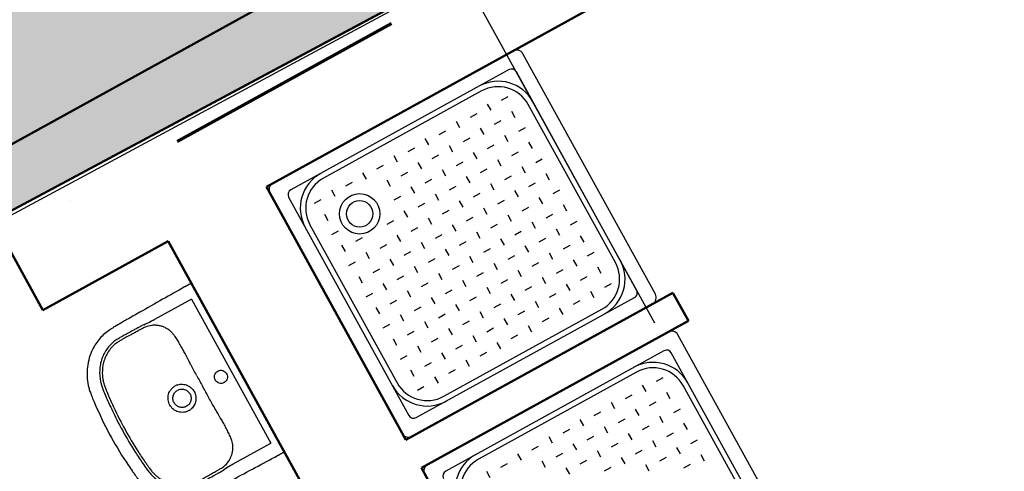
# Model space of a CAD drawing. Header units: millimetres. Extents: x 2886542 to 7567581, y -792623 to 134766.
# Tile 58 of 256: x 4104926 to 4107993, y -403713 to -402306. Entities that reach past the tile are written whole.
import ezdxf

# ---------------------------------------------------------------- set-up
doc = ezdxf.new("R2010")
doc.units = ezdxf.units.MM
doc.linetypes.add('DASHDOT', pattern=[1, 0.5, -0.25, 0, -0.25])
doc.linetypes.add('DASHDOTX2', pattern=[50.8, 25.4, -12.7, 0, -12.7])
for name, color, linetype in [('IN_C_OSA', 6, 'DASHDOT'), ('KATASTR', 7, 'Continuous'), ('požárničina', 10, 'Continuous')]:
    doc.layers.add(name, color=color, linetype=linetype)
doc.layers.add('IN_C_TLUSTA', color=5, linetype='Continuous', lineweight=50)
doc.layers.add('IN_NS_TLUSTA', color=1, linetype='Continuous', lineweight=40)

# ---------------------------------------------------------------- blocks, each defined once
blk = doc.blocks.new('nástrojárna')
at = {"color": 250}
for p, q in [((4183536.6, -609113.7), (4182681.6, -609113.7)), ((4182659.1, -609136.2), (4182659.1, -609991.2)), ((4183497.3, -609158.7), (4182721, -609158.7)), ((4183559.1, -609991.2), (4183559.1, -609136.2)), ((4182704.1, -609175.6), (4182704.1, -609951.9)), ((4183390.4, -609175.6), (4182827.9, -609175.6)), ((4183514.1, -609951.9), (4183514.1, -609175.6)), ((4182831.9, -609219.8), (4182831.9, -609242.3)), ((4182942.8, -609219.8), (4182942.8, -609242.3)), ((4183053.7, -609219.8), (4183053.7, -609242.3)), ((4183164.6, -609219.8), (4183164.6, -609242.3)), ((4183275.5, -609219.8), (4183275.5, -609242.3)), ((4183386.4, -609219.8), (4183386.4, -609242.3)), ((4182788.3, -609231.1), (4182764.6, -609231.1)), ((4182899.2, -609231.1), (4182875.5, -609231.1)), ((4183010.1, -609231.1), (4182986.4, -609231.1)), ((4183121, -609231.1), (4183097.3, -609231.1)), ((4183231.9, -609231.1), (4183208.2, -609231.1)), ((4183342.8, -609231.1), (4183319.1, -609231.1)), ((4183453.7, -609231.1), (4183430, -609231.1)), ((4182309.1, -609850.9), (4182309.1, -609276.5)), ((4182721, -609282.5), (4182721, -609845)), ((4182776.5, -609275.3), (4182776.5, -609297.8)), ((4182998.3, -609275.3), (4182998.3, -609297.8)), ((4183109.1, -609275.3), (4183109.1, -609297.8)), ((4183220, -609275.3), (4183220, -609297.8)), ((4183330.9, -609275.3), (4183330.9, -609297.8)), ((4183441.8, -609275.3), (4183441.8, -609297.8)), ((4183497.3, -609845), (4183497.3, -609282.5)), ((4182285.4, -609307.8), (4182154.4, -609307.8)), ((4182285.4, -609307.8), (4182285.4, -609819.7)), ((4183065.6, -609286.5), (4183041.8, -609286.5)), ((4183176.4, -609286.5), (4183152.7, -609286.5)), ((4183287.3, -609286.5), (4183263.6, -609286.5)), ((4183398.2, -609286.5), (4183374.5, -609286.5)), ((4182154.4, -609318.6), (4182154.4, -609318.6)), ((4182788.3, -609342), (4182764.6, -609342)), ((4183010.1, -609342), (4182986.4, -609342)), ((4183053.7, -609330.7), (4183053.7, -609353.2)), ((4183121, -609342), (4183097.3, -609342)), ((4183164.6, -609330.7), (4183164.6, -609353.2)), ((4183231.9, -609342), (4183208.2, -609342)), ((4183275.5, -609330.7), (4183275.5, -609353.2)), ((4183342.8, -609342), (4183319.1, -609342)), ((4183386.4, -609330.7), (4183386.4, -609353.2)), ((4183453.7, -609342), (4183430, -609342)), ((4182185.9, -609400), (4182185.9, -609400)), ((4182776.5, -609386.1), (4182776.5, -609408.6)), ((4182843.8, -609397.4), (4182820.1, -609397.4)), ((4182954.7, -609397.4), (4182931, -609397.4)), ((4182998.3, -609386.1), (4182998.3, -609408.6)), ((4183065.6, -609397.4), (4183041.8, -609397.4)), ((4183109.1, -609386.1), (4183109.1, -609408.6)), ((4183176.4, -609397.4), (4183152.7, -609397.4)), ((4183220, -609386.1), (4183220, -609408.6)), ((4183287.3, -609397.4), (4183263.6, -609397.4)), ((4183330.9, -609386.1), (4183330.9, -609408.6)), ((4183398.2, -609397.4), (4183374.5, -609397.4)), ((4183441.8, -609386.1), (4183441.8, -609408.6)), ((4182788.3, -609452.8), (4182764.6, -609452.8)), ((4182831.9, -609441.6), (4182831.9, -609464.1)), ((4182899.2, -609452.8), (4182875.5, -609452.8)), ((4182942.8, -609441.6), (4182942.8, -609464.1)), ((4183010.1, -609452.8), (4182986.4, -609452.8)), ((4183053.7, -609441.6), (4183053.7, -609464.1)), ((4183121, -609452.8), (4183097.3, -609452.8)), ((4183164.6, -609441.6), (4183164.6, -609464.1)), ((4183231.9, -609452.8), (4183208.2, -609452.8)), ((4183275.5, -609441.6), (4183275.5, -609464.1)), ((4183342.8, -609452.8), (4183319.1, -609452.8)), ((4183386.4, -609441.6), (4183386.4, -609464.1)), ((4183453.7, -609452.8), (4183430, -609452.8)), ((4182776.5, -609497), (4182776.5, -609519.5)), ((4182887.4, -609497), (4182887.4, -609519.5)), ((4182998.3, -609497), (4182998.3, -609519.5)), ((4183109.1, -609497), (4183109.1, -609519.5)), ((4183220, -609497), (4183220, -609519.5)), ((4183330.9, -609497), (4183330.9, -609519.5)), ((4183441.8, -609497), (4183441.8, -609519.5)), ((4182843.8, -609508.3), (4182820.1, -609508.3)), ((4182954.7, -609508.3), (4182931, -609508.3)), ((4183065.6, -609508.3), (4183041.8, -609508.3)), ((4183176.4, -609508.3), (4183152.7, -609508.3)), ((4183287.3, -609508.3), (4183263.6, -609508.3)), ((4183398.2, -609508.3), (4183374.5, -609508.3)), ((4182831.9, -609552.5), (4182831.9, -609575)), ((4182942.8, -609552.5), (4182942.8, -609575)), ((4183053.7, -609552.5), (4183053.7, -609575)), ((4183164.6, -609552.5), (4183164.6, -609575)), ((4183275.5, -609552.5), (4183275.5, -609575)), ((4183386.4, -609552.5), (4183386.4, -609575)), ((4182788.3, -609563.7), (4182764.6, -609563.7)), ((4182899.2, -609563.7), (4182875.5, -609563.7)), ((4183010.1, -609563.7), (4182986.4, -609563.7)), ((4183121, -609563.7), (4183097.3, -609563.7)), ((4183231.9, -609563.7), (4183208.2, -609563.7)), ((4183342.8, -609563.7), (4183319.1, -609563.7)), ((4183453.7, -609563.7), (4183430, -609563.7)), ((4182776.5, -609607.9), (4182776.5, -609630.4)), ((4182843.8, -609619.2), (4182820.1, -609619.2)), ((4182887.4, -609607.9), (4182887.4, -609630.4)), ((4182954.7, -609619.2), (4182931, -609619.2)), ((4182998.3, -609607.9), (4182998.3, -609630.4)), ((4183065.6, -609619.2), (4183041.8, -609619.2)), ((4183109.1, -609607.9), (4183109.1, -609630.4)), ((4183176.4, -609619.2), (4183152.7, -609619.2)), ((4183220, -609607.9), (4183220, -609630.4)), ((4183287.3, -609619.2), (4183263.6, -609619.2)), ((4183330.9, -609607.9), (4183330.9, -609630.4)), ((4183398.2, -609619.2), (4183374.5, -609619.2)), ((4183441.8, -609607.9), (4183441.8, -609630.4)), ((4182788.3, -609674.6), (4182764.6, -609674.6)), ((4182831.9, -609663.4), (4182831.9, -609685.9)), ((4182899.2, -609674.6), (4182875.5, -609674.6)), ((4182942.8, -609663.4), (4182942.8, -609685.9)), ((4183010.1, -609674.6), (4182986.4, -609674.6)), ((4183053.7, -609663.4), (4183053.7, -609685.9)), ((4183121, -609674.6), (4183097.3, -609674.6)), ((4183164.6, -609663.4), (4183164.6, -609685.9)), ((4183231.9, -609674.6), (4183208.2, -609674.6)), ((4183275.5, -609663.4), (4183275.5, -609685.9)), ((4183342.8, -609674.6), (4183319.1, -609674.6)), ((4183386.4, -609663.4), (4183386.4, -609685.9)), ((4183453.7, -609674.6), (4183430, -609674.6)), ((4182185.9, -609727.5), (4182185.9, -609727.5)), ((4182776.5, -609718.8), (4182776.5, -609741.3)), ((4182843.8, -609730.1), (4182820.1, -609730.1)), ((4182887.4, -609718.8), (4182887.4, -609741.3)), ((4182954.7, -609730.1), (4182931, -609730.1)), ((4182998.3, -609718.8), (4182998.3, -609741.3)), ((4183065.6, -609730.1), (4183041.8, -609730.1)), ((4183109.1, -609718.8), (4183109.1, -609741.3)), ((4183176.4, -609730.1), (4183152.7, -609730.1)), ((4183220, -609718.8), (4183220, -609741.3)), ((4183287.3, -609730.1), (4183263.6, -609730.1)), ((4183330.9, -609718.8), (4183330.9, -609741.3)), ((4183398.2, -609730.1), (4183374.5, -609730.1)), ((4183441.8, -609718.8), (4183441.8, -609741.3)), ((4182831.9, -609774.3), (4182831.9, -609796.8)), ((4182942.8, -609774.3), (4182942.8, -609796.8)), ((4183053.7, -609774.3), (4183053.7, -609796.8)), ((4183164.6, -609774.3), (4183164.6, -609796.8)), ((4183275.5, -609774.3), (4183275.5, -609796.8)), ((4183386.4, -609774.3), (4183386.4, -609796.8)), ((4182788.3, -609785.5), (4182764.6, -609785.5)), ((4182899.2, -609785.5), (4182875.5, -609785.5)), ((4183010.1, -609785.5), (4182986.4, -609785.5)), ((4183121, -609785.5), (4183097.3, -609785.5)), ((4183231.9, -609785.5), (4183208.2, -609785.5)), ((4183342.8, -609785.5), (4183319.1, -609785.5)), ((4183453.7, -609785.5), (4183430, -609785.5)), ((4182154.4, -609819.7), (4182285.4, -609819.7)), ((4182776.5, -609829.7), (4182776.5, -609852.2)), ((4182887.4, -609829.7), (4182887.4, -609852.2)), ((4182998.3, -609829.7), (4182998.3, -609852.2)), ((4183109.1, -609829.7), (4183109.1, -609852.2)), ((4183220, -609829.7), (4183220, -609852.2)), ((4183330.9, -609829.7), (4183330.9, -609852.2)), ((4183441.8, -609829.7), (4183441.8, -609852.2)), ((4182843.8, -609841), (4182820.1, -609841)), ((4182954.7, -609841), (4182931, -609841)), ((4183065.6, -609841), (4183041.8, -609841)), ((4183176.4, -609841), (4183152.7, -609841)), ((4183287.3, -609841), (4183263.6, -609841)), ((4183398.2, -609841), (4183374.5, -609841)), ((4182788.3, -609896.4), (4182764.6, -609896.4)), ((4182831.9, -609885.2), (4182831.9, -609907.7)), ((4182899.2, -609896.4), (4182875.5, -609896.4)), ((4182942.8, -609885.2), (4182942.8, -609907.7)), ((4183010.1, -609896.4), (4182986.4, -609896.4)), ((4183053.7, -609885.2), (4183053.7, -609907.7)), ((4183121, -609896.4), (4183097.3, -609896.4)), ((4183164.6, -609885.2), (4183164.6, -609907.7)), ((4183231.9, -609896.4), (4183208.2, -609896.4)), ((4183275.5, -609885.2), (4183275.5, -609907.7)), ((4183342.8, -609896.4), (4183319.1, -609896.4)), ((4183386.4, -609885.2), (4183386.4, -609907.7)), ((4183453.7, -609896.4), (4183430, -609896.4)), ((4182827.9, -609951.9), (4183390.4, -609951.9)), ((4182721, -609968.7), (4183497.3, -609968.7)), ((4182681.6, -610013.7), (4183536.6, -610013.7)), ((4183536.6, -610113.7), (4182681.6, -610113.7)), ((4183559.1, -610991.2), (4183559.1, -610136.2)), ((4183497.3, -610158.7), (4182721, -610158.7)), ((4183390.4, -610175.6), (4182827.9, -610175.6)), ((4183514.1, -610951.9), (4183514.1, -610175.6)), ((4182831.9, -610219.8), (4182831.9, -610242.3)), ((4182899.2, -610231.1), (4182875.5, -610231.1)), ((4182942.8, -610219.8), (4182942.8, -610242.3)), ((4183010.1, -610231.1), (4182986.4, -610231.1)), ((4183053.7, -610219.8), (4183053.7, -610242.3)), ((4183121, -610231.1), (4183097.3, -610231.1)), ((4183164.6, -610219.8), (4183164.6, -610242.3)), ((4183231.9, -610231.1), (4183208.2, -610231.1)), ((4183275.5, -610219.8), (4183275.5, -610242.3)), ((4183342.8, -610231.1), (4183319.1, -610231.1)), ((4183386.4, -610219.8), (4183386.4, -610242.3)), ((4183453.7, -610231.1), (4183430, -610231.1)), ((4182998.3, -610275.3), (4182998.3, -610297.8)), ((4183065.6, -610286.5), (4183041.8, -610286.5)), ((4183109.1, -610275.3), (4183109.1, -610297.8)), ((4183176.4, -610286.5), (4183152.7, -610286.5)), ((4183220, -610275.3), (4183220, -610297.8)), ((4183287.3, -610286.5), (4183263.6, -610286.5)), ((4183330.9, -610275.3), (4183330.9, -610297.8)), ((4183398.2, -610286.5), (4183374.5, -610286.5)), ((4183441.8, -610275.3), (4183441.8, -610297.8)), ((4183497.3, -610845), (4183497.3, -610282.5)), ((4183053.7, -610330.7), (4183053.7, -610353.2)), ((4183121, -610342), (4183097.3, -610342)), ((4183164.6, -610330.7), (4183164.6, -610353.2)), ((4183231.9, -610342), (4183208.2, -610342)), ((4183275.5, -610330.7), (4183275.5, -610353.2)), ((4183342.8, -610342), (4183319.1, -610342)), ((4183386.4, -610330.7), (4183386.4, -610353.2)), ((4183453.7, -610342), (4183430, -610342)), ((4183220, -610386.1), (4183220, -610408.6)), ((4183330.9, -610386.1), (4183330.9, -610408.6)), ((4183441.8, -610386.1), (4183441.8, -610408.6)), ((4183176.4, -610397.4), (4183152.7, -610397.4)), ((4183287.3, -610397.4), (4183263.6, -610397.4)), ((4183398.2, -610397.4), (4183374.5, -610397.4)), ((4183275.5, -610441.6), (4183275.5, -610464.1)), ((4183386.4, -610441.6), (4183386.4, -610464.1)), ((4183342.8, -610452.8), (4183319.1, -610452.8)), ((4183453.7, -610452.8), (4183430, -610452.8)), ((4183398.2, -610508.3), (4183374.5, -610508.3)), ((4183441.8, -610497), (4183441.8, -610519.5))]:
    blk.add_line(p, q, dxfattribs=at)
for radius in [63, 41.2]:
    blk.add_circle((4182872.9, -609327.5), radius, dxfattribs=at)
for centre, radius, start, end in [((4182681.6, -609136.2), 22.5, 90, 180), ((4183536.6, -609136.2), 22.5, 0, 90), ((4182827.9, -609282.5), 123.8, 90, 180), ((4182721, -609175.6), 16.9, 90, 180), ((4183390.4, -609282.5), 123.8, 0, 90), ((4183497.3, -609175.6), 16.9, 0, 90), ((4182827.9, -609282.5), 106.9, 90, 180), ((4183390.4, -609282.5), 106.9, 0, 90), ((4182102.3, -609518.7), 213.6, 86.0078, 87.7144), ((4182106.7, -609414.4), 100.7, 84.2213, 87.654), ((4182108.9, -609393.2), 79.3, 68.2149, 84.2213), ((4182320.6, -606391.5), 2921.3, 266.0078, 266.4663), ((4182113.8, -609381), 66.2, 56.7828, 68.2149), ((4182110.8, -609563), 43.2, 77.4337, 89.9662), ((4190764.1, -609543), 8579.1, 179.87635, 180.1385), ((4174478.9, -609582.4), 7706.2, 359.84666, 0.1385), ((4182110.8, -609564.5), 43.2, 270.0218, 282.5783), ((4182111.1, -609741.3), 72, 292.2487, 302.7535), ((4182104.1, -609675.9), 137.9, 272.8096, 275.3151), ((4182103.3, -609626.4), 195.9, 272.2085, 274.0693), ((4182109.9, -609738.5), 75, 275.3151, 292.2487), ((4182272.4, -612002.8), 2186.5, 93.4566, 94.0693), ((4182827.9, -609845), 123.8, 180, 270), ((4182827.9, -609845), 106.9, 180, 270), ((4183390.4, -609845), 123.8, 270, 0), ((4183390.4, -609845), 106.9, 270, 0), ((4182721, -609951.9), 16.9, 180, 270), ((4183497.3, -609951.9), 16.9, 270, 0), ((4182681.6, -609991.2), 22.5, 180, 270), ((4183536.6, -609991.2), 22.5, 270, 0), ((4182681.6, -610136.2), 22.5, 90, 180), ((4183536.6, -610136.2), 22.5, 0, 90), ((4182827.9, -610282.5), 123.8, 90, 180), ((4182721, -610175.6), 16.9, 90, 180), ((4182827.9, -610282.5), 106.9, 90, 180), ((4183390.4, -610282.5), 123.8, 0, 90), ((4183390.4, -610282.5), 106.9, 0, 90), ((4183497.3, -610175.6), 16.9, 0, 90)]:
    blk.add_arc(centre, radius, start, end, dxfattribs=at)
for points, degree, knots in [([(4182285.4, -609263.9), (4182259.1, -609264), (4182205.6, -609264.4), (4182136.8, -609265.3), (4182088.6, -609266.1), (4182060.6, -609266.6), (4182045.5, -609266.9), (4182032.7, -609267.2), (4182026, -609267.4), (4182020.4, -609267.7), (4182004.3, -609269), (4181975.9, -609275.2), (4181943, -609292.6), (4181917.9, -609313.8), (4181899.3, -609335.8), (4181884.4, -609360.6), (4181875.8, -609382.5), (4181871.1, -609400.3), (4181869.1, -609411.7), (4181867.8, -609421.6), (4181866.8, -609430), (4181865.3, -609443.2), (4181861, -609487.7), (4181859.1, -609529.6), (4181859.1, -609563.7)], 3, [624.329372, 624.329372, 624.329372, 624.329372, 702.954481, 784.872453, 830.951627, 847.339519, 869.099473, 876.286618, 885.594721, 889.203185, 893.06913, 934.29152, 975.506743, 1003.663293, 1032.591568, 1061.523462, 1090.200355, 1103.007356, 1116.545068, 1124.93032, 1133.080278, 1141.824147, 1164.862029, 1267.315864, 1267.315864, 1267.315864, 1267.315864]), ([(4182309.1, -609263.9), (4182309.1, -609263.7), (4182293.7, -609263.8), (4182285.4, -609263.9)], 1, [600.373143, 600.373143, 600.51024, 615.933195, 624.329372, 624.329372]), ([(4182110.9, -609305.3), (4182108.9, -609305.2), (4182104.7, -609305.1), (4182099.7, -609305.2), (4182093, -609305.1), (4182086.5, -609305), (4182074.2, -609305), (4182063.7, -609304.9), (4182053.5, -609304.9), (4182047.2, -609304.9), (4182040.3, -609304.9), (4182033.7, -609305), (4182027.3, -609305.1), (4182020.9, -609305.4), (4182011.6, -609306.4), (4181998.9, -609308.8), (4181982.9, -609314.3), (4181966.7, -609323.1), (4181951.6, -609334.7), (4181935, -609352.3), (4181922.4, -609372.4), (4181914.9, -609391.7), (4181911.9, -609402.6), (4181910.3, -609410.1), (4181909.3, -609416.4), (4181907.9, -609427.9), (4181905.3, -609451.1), (4181901.2, -609497.9), (4181899.9, -609537.7), (4181899.9, -609563.7)], 3, [175.048841, 175.048841, 175.048841, 175.048841, 180.891155, 187.66553, 190.097243, 200.971297, 207.107662, 226.924402, 232.691241, 237.690518, 245.872119, 253.117634, 257.691167, 265.085682, 272.24233, 285.758915, 303.884333, 322.571574, 341.132044, 360.794246, 394.866598, 411.87741, 422.527365, 428.832371, 434.893076, 441.844009, 463.483086, 504.881463, 582.882709, 582.882709, 582.882709, 582.882709]), ([(4182110.9, -609313.8), (4182109, -609313.8), (4182105.8, -609313.7), (4182100.8, -609313.7), (4182092.9, -609313.7), (4182084.4, -609313.6), (4182074, -609313.6), (4182065, -609313.5), (4182052.3, -609313.5), (4182040, -609313.5), (4182028.9, -609313.5), (4182021.5, -609313.8), (4182013.3, -609314.7), (4182001.5, -609316.8), (4181986.5, -609321.9), (4181970.9, -609330.3), (4181956.8, -609341.3), (4181941.2, -609357.9), (4181930.6, -609375.1), (4181924.5, -609389.9), (4181921.7, -609398.1), (4181919.8, -609405.1), (4181918.4, -609412.2), (4181917.5, -609418.3), (4181916.5, -609425.8), (4181915.5, -609435.4), (4181913.3, -609455.9), (4181909.7, -609498.8), (4181908.3, -609537.9), (4181908.3, -609563.7)], 3, [979.515725, 979.515725, 979.515725, 979.515725, 984.998793, 989.193783, 994.506217, 1008.836262, 1014.564091, 1025.67181, 1035.775102, 1052.873813, 1062.576161, 1068.957794, 1075.078432, 1087.407323, 1104.896786, 1122.232394, 1140.496235, 1158.413781, 1190.38659, 1200.50569, 1206.374096, 1216.605643, 1222.213255, 1228.037047, 1234.961214, 1245.092548, 1256.793198, 1296.845648, 1374.248337, 1374.248337, 1374.248337, 1374.248337]), ([(4182185.9, -609400), (4182185.8, -609397.3), (4182185.4, -609392.2), (4182184.7, -609383.5), (4182183.5, -609374.5), (4182181.1, -609365.1), (4182177.5, -609356.2), (4182172.4, -609347.4), (4182165.9, -609339), (4182158.5, -609331.6), (4182152.9, -609327.5), (4182150, -609325.6)], 3, [850.913163, 850.913163, 850.913163, 850.913163, 858.963388, 866.231581, 877.085686, 886.260054, 895.260314, 905.875022, 916.564351, 927.072225, 937.310546, 937.310546, 937.310546, 937.310546]), ([(4182185, -609524.5), (4182185.1, -609512.1), (4182185.2, -609495.4), (4182185.7, -609469.3), (4182186.3, -609450.8), (4182186.6, -609431.1), (4182186.6, -609418.1), (4182186.3, -609407.5), (4182186, -609402.4), (4182185.9, -609400)], 3, [726.376125, 726.376125, 726.376125, 726.376125, 763.622224, 776.430836, 804.676477, 819.055623, 835.490807, 843.719456, 850.904433, 850.904433, 850.904433, 850.904433]), ([(4182067.4, -609563.7), (4182067.4, -609557.9), (4182069.1, -609549.3), (4182074.5, -609539.1), (4182081.8, -609530.1), (4182091.4, -609523.7), (4182102.4, -609520.3), (4182108, -609519.8), (4182110.9, -609519.8)], 3, [-68.665418, -68.665418, -68.665418, -68.665418, -51.296816, -42.590342, -34.181869, -16.861064, -8.510528, 0, 0, 0, 0]), ([(4182120.2, -609520.8), (4182125, -609521.9), (4182134.2, -609525.7), (4182145.4, -609535.6), (4182151.4, -609546.6), (4182153.9, -609556.3), (4182154.3, -609561.3), (4182154.3, -609563.7)], 3, [9.459226, 9.459226, 9.459226, 9.459226, 24.117237, 38.862114, 53.669389, 61.303478, 68.668558, 68.668558, 68.668558, 68.668558]), ([(4182082.6, -609563.7), (4182082.6, -609561.8), (4182082.9, -609558), (4182084.6, -609552.7), (4182087.2, -609547.7), (4182090.7, -609543.4), (4182095, -609539.8), (4182101.5, -609536.3), (4182107.1, -609535.1), (4182110.9, -609535.1)], 3, [0, 0, 0, 0, 5.771404, 11.358994, 16.760694, 22.424371, 27.849839, 33.48032, 44.736035, 44.736035, 44.736035, 44.736035]), ([(4182110.9, -609535.1), (4182112.8, -609535.1), (4182116.5, -609535.5), (4182121.9, -609537.2), (4182126.8, -609539.8), (4182131, -609543.4), (4182134.5, -609547.7), (4182138, -609554.3), (4182139.2, -609560), (4182139.2, -609563.7)], 3, [44.736035, 44.736035, 44.736035, 44.736035, 50.403646, 55.91951, 61.571197, 67.020032, 72.442686, 78.078755, 89.405769, 89.405769, 89.405769, 89.405769]), ([(4182228.9, -609563.7), (4182228.9, -609561.1), (4182230, -609555.7), (4182234.5, -609548.9), (4182241.2, -609544.3), (4182249.2, -609542.6), (4182257.2, -609544.2), (4182264, -609548.8), (4182268.5, -609555.6), (4182269.6, -609561), (4182269.6, -609563.7)], 3, [0, 0, 0, 0, 8.041153, 16.003729, 24.145465, 32.059, 40.064065, 48.100306, 56.065262, 64.20975, 64.20975, 64.20975, 64.20975]), ([(4181859.1, -609563.7), (4181859.1, -609597.9), (4181861, -609639.7), (4181865.3, -609684.3), (4181866.8, -609697.5), (4181867.8, -609705.9), (4181869.1, -609715.8), (4181871.1, -609727.2), (4181875.8, -609744.9), (4181884.4, -609766.8), (4181899.3, -609791.7), (4181917.9, -609813.6), (4181943, -609834.8), (4181975.9, -609852.2), (4182004.3, -609858.4), (4182020.4, -609859.8), (4182026, -609860.1), (4182032.7, -609860.3), (4182045.5, -609860.5), (4182060.6, -609860.8), (4182088.6, -609861.3), (4182136.8, -609862.1), (4182205.6, -609863), (4182259.1, -609863.2), (4182285.4, -609863.6)], 3, [-642.986491, -642.986491, -642.986491, -642.986491, -540.532657, -517.494775, -508.750906, -500.600948, -492.215696, -478.677984, -465.870983, -437.194089, -408.262196, -379.333921, -351.177371, -309.962147, -268.739757, -264.873812, -261.265349, -251.957246, -244.770101, -223.010147, -206.622255, -160.54308, -78.625109, 0, 0, 0, 0]), ([(4181899.9, -609563.7), (4181899.9, -609589.7), (4181901.2, -609629.5), (4181905.3, -609676.4), (4181907.9, -609699.6), (4181909.3, -609711), (4181910.3, -609717.4), (4181911.9, -609724.9), (4181914.9, -609735.8), (4181922.4, -609755), (4181935, -609775.2), (4181951.6, -609792.7), (4181966.7, -609804.4), (4181982.9, -609813.2), (4181998.9, -609818.6), (4182011.6, -609821.1), (4182020.9, -609822), (4182027.3, -609822.4), (4182033.7, -609822.5), (4182040.3, -609822.5), (4182047.2, -609822.6), (4182053.5, -609822.6), (4182063.7, -609822.5), (4182074.2, -609822.5), (4182086.5, -609822.4), (4182093, -609822.3), (4182099.7, -609822.3), (4182104.7, -609822.3), (4182108.9, -609822.2), (4182110.9, -609822.2)], 3, [582.882709, 582.882709, 582.882709, 582.882709, 660.883955, 702.282331, 723.921408, 730.872341, 736.933047, 743.238052, 753.888008, 770.898819, 804.971172, 824.633373, 843.193843, 861.881084, 880.006503, 893.523087, 900.679736, 908.07425, 912.647783, 919.893298, 928.074899, 933.074176, 938.841015, 958.657755, 964.79412, 975.668174, 978.099887, 984.874262, 990.716576, 990.716576, 990.716576, 990.716576]), ([(4181908.3, -609563.7), (4181908.3, -609589.5), (4181909.7, -609628.7), (4181913.3, -609671.6), (4181915.5, -609692.1), (4181916.5, -609701.6), (4181917.5, -609709.2), (4181918.4, -609715.2), (4181919.8, -609722.3), (4181921.7, -609729.3), (4181924.5, -609737.6), (4181930.6, -609752.4), (4181941.2, -609769.6), (4181956.8, -609786.2), (4181970.9, -609797.1), (4181986.5, -609805.6), (4182001.5, -609810.6), (4182013.3, -609812.8), (4182021.5, -609813.6), (4182028.9, -609814), (4182040, -609814), (4182052.3, -609814), (4182065, -609813.9), (4182074, -609813.9), (4182084.4, -609813.9), (4182092.9, -609813.8), (4182100.8, -609813.7), (4182105.8, -609813.8), (4182109, -609813.7), (4182110.9, -609813.6)], 3, [0, 0, 0, 0, 77.402688, 117.455139, 129.155789, 139.287123, 146.21129, 152.035082, 157.642694, 167.874241, 173.742647, 183.861746, 215.834556, 233.752102, 252.015943, 269.351551, 286.841014, 299.169905, 305.290543, 311.672176, 321.374524, 338.473235, 348.576526, 359.684246, 365.412075, 379.74212, 385.054554, 389.249544, 394.732611, 394.732611, 394.732611, 394.732611]), ([(4182110.9, -609607.7), (4182108, -609607.7), (4182102.4, -609607.1), (4182091.4, -609603.8), (4182081.8, -609597.3), (4182074.5, -609588.4), (4182069.1, -609578.2), (4182067.4, -609569.5), (4182067.4, -609563.7)], 3, [137.337116, 137.337116, 137.337116, 137.337116, 145.847644, 154.19818, 171.518985, 179.927458, 188.633932, 206.002534, 206.002534, 206.002534, 206.002534]), ([(4182110.9, -609592.3), (4182107.1, -609592.4), (4182101.5, -609591.2), (4182095, -609587.6), (4182090.7, -609584), (4182087.2, -609579.7), (4182084.6, -609574.8), (4182082.9, -609569.4), (4182082.6, -609565.7), (4182082.6, -609563.7)], 3, [134.075503, 134.075503, 134.075503, 134.075503, 145.331218, 150.961699, 156.387167, 162.050844, 167.452544, 173.040134, 178.811538, 178.811538, 178.811538, 178.811538]), ([(4182139.2, -609563.7), (4182139.2, -609567.5), (4182138, -609573.2), (4182134.5, -609579.8), (4182131, -609584.1), (4182126.8, -609587.6), (4182121.9, -609590.3), (4182116.5, -609592), (4182112.8, -609592.3), (4182110.9, -609592.3)], 3, [89.405769, 89.405769, 89.405769, 89.405769, 100.732783, 106.368852, 111.791506, 117.240341, 122.892028, 128.407892, 134.075503, 134.075503, 134.075503, 134.075503]), ([(4182154.3, -609563.7), (4182154.3, -609566.2), (4182153.9, -609571.2), (4182151.4, -609580.8), (4182145.4, -609591.8), (4182134.2, -609601.8), (4182125, -609605.6), (4182120.2, -609606.7)], 3, [68.668558, 68.668558, 68.668558, 68.668558, 76.033638, 83.667727, 98.475003, 113.219879, 127.877891, 127.877891, 127.877891, 127.877891]), ([(4182269.6, -609563.7), (4182269.6, -609566.4), (4182268.5, -609571.8), (4182264, -609578.7), (4182257.2, -609583.2), (4182249.2, -609584.8), (4182241.2, -609583.2), (4182234.5, -609578.6), (4182230, -609571.7), (4182228.9, -609566.4), (4182228.9, -609563.7)], 3, [64.20975, 64.20975, 64.20975, 64.20975, 72.354238, 80.319194, 88.355435, 96.3605, 104.274035, 112.415771, 120.378347, 128.4195, 128.4195, 128.4195, 128.4195]), ([(4182185.9, -609727.5), (4182186, -609725.1), (4182186.3, -609720), (4182186.6, -609709.3), (4182186.6, -609696.3), (4182186.3, -609676.6), (4182185.7, -609658.2), (4182185.2, -609632.1), (4182185, -609615.4), (4182185, -609603)], 3, [523.343903, 523.343903, 523.343903, 523.343903, 530.528881, 538.757529, 555.192714, 569.57186, 597.8175, 610.626113, 647.872212, 647.872212, 647.872212, 647.872212]), ([(4182150, -609801.8), (4182152.9, -609800), (4182158.5, -609795.9), (4182165.9, -609788.5), (4182172.4, -609780.1), (4182177.5, -609771.3), (4182181.1, -609762.4), (4182183.5, -609753), (4182184.7, -609744), (4182185.4, -609735.3), (4182185.8, -609730.2), (4182185.9, -609727.5)], 3, [436.937791, 436.937791, 436.937791, 436.937791, 447.176112, 457.683986, 468.373315, 478.988023, 487.988283, 497.162651, 508.016755, 515.284948, 523.335174, 523.335174, 523.335174, 523.335174]), ([(4182285.4, -609863.6), (4182293.7, -609863.7), (4182309.1, -609863.7), (4182309.1, -609863.6)], 1, [0, 0, 8.396177, 23.819133, 23.95623, 23.95623])]:
    blk.add_open_spline(points, degree=degree, knots=knots, dxfattribs=at)
for points, degree in [([(4182309.1, -609276.5), (4182309.1, -609273.1), (4182309.1, -609269.7), (4182309.1, -609263.2), (4182309.1, -609263.5), (4182309.1, -609263.9)], 5), ([(4182154.4, -609307.8), (4182153.5, -609307.8), (4182151.7, -609307.8), (4182148.9, -609307.6), (4182146.1, -609307.5), (4182143.3, -609307.3), (4182141.5, -609307.2), (4182140.5, -609307.2)], 3), ([(4182140.5, -609820.3), (4182141.5, -609820.2), (4182143.3, -609820.1), (4182146.1, -609820), (4182148.9, -609819.8), (4182151.7, -609819.7), (4182153.5, -609819.7), (4182154.4, -609819.7)], 3), ([(4182309.1, -609863.6), (4182309.1, -609864), (4182309.1, -609864.3), (4182309.1, -609857.8), (4182309.1, -609854.3), (4182309.1, -609850.9)], 5)]:
    blk.add_open_spline(points, degree=degree, dxfattribs=at)
at = {"layer": 'IN_C_OSA', "color": 250, "ltscale": 2500}
blk.add_line((4183514.1, -620069.9), (4183514.1, -594801.1), dxfattribs=at)
at = {"layer": 'IN_C_TLUSTA', "color": 250}
for p, q in [((4181864.1, -608613.7), (4181864.1, -609113.7)), ((4181864.1, -608613.7), (4183934.1, -608613.7)), ((4181864.1, -609113.7), (4182309.1, -609113.7)), ((4182309.1, -609113.7), (4182309.1, -612823.7)), ((4182659.1, -609113.7), (4183934.1, -609113.7)), ((4182659.1, -609113.7), (4182659.1, -610013.7)), ((4182659.1, -610013.7), (4183609.1, -610013.7)), ((4183609.1, -610013.7), (4183609.1, -610113.7)), ((4182659.1, -610113.7), (4182659.1, -611013.7)), ((4183609.1, -610113.7), (4182659.1, -610113.7))]:
    blk.add_line(p, q, dxfattribs=at)
at = {"layer": 'požárničina', "linetype": 'DASHDOTX2', "lineweight": 60, "ltscale": 30}
blk.add_line((4187818, -608856.1), (4162866.3, -608856.1), dxfattribs=at)

msp = doc.modelspace()

# ---------------------------------------------------------------- hatches: boundary and pattern name
at = {"layer": 'požárničina', "linetype": 'Continuous', "lineweight": 50}
msp.add_hatch(color=253, dxfattribs=at).paths.add_polyline_path([(4109887.3, -400228.7), (4108664.5, -397913.3), (4115859.9, -394061.3), (4111429.4, -386112.6), (4059012.7, -415000.5), (4066181.9, -428392.2), (4069056.2, -433761.2), (4079494.5, -428173.1), (4094261.6, -420267.5), (4089405, -411195.7)])

# ---------------------------------------------------------------- linework, layer by layer
at = {"layer": 'IN_NS_TLUSTA'}
msp.add_lwpolyline([(4059012.7, -415000.5), (4066181.9, -428392.2), (4069056.2, -433761.2), (4079494.5, -428173.1), (4094261.6, -420267.5), (4089405, -411195.7), (4109887.3, -400228.7), (4108664.5, -397913.3), (4115859.9, -394061.3), (4111429.4, -386112.6)], close=True, dxfattribs=at)
at = {"layer": 'KATASTR'}
msp.add_line((4092197.6, -409753.4), (4110044.1, -400144.3), dxfattribs=at)
at = {"layer": 'KATASTR', "color": 7, "lineweight": 50}
msp.add_line((4089405, -411195.7), (4109888, -400230.1), dxfattribs=at)

# ---------------------------------------------------------------- block references
at = {"layer": 'požárničina', "color": 1, "linetype": 'Continuous', "lineweight": 50, "rotation": 28.85998199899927}
msp.add_blockref('nástrojárna', (148512.4, -1888211), dxfattribs=at)

doc.saveas('drawing.dxf')
